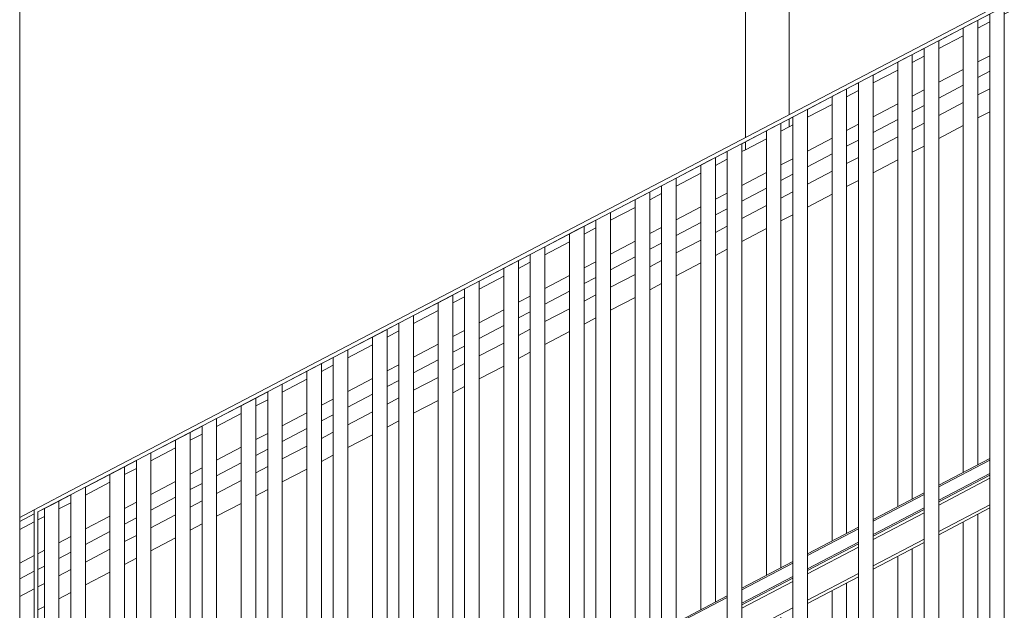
# Model space of a CAD drawing. Header units: millimetres. Extents: x -65 to 293624, y -1905 to 31061.
# Tile 88 of 256: x 50741 to 52091, y 14594 to 15403. Entities that reach past the tile are written whole.
import ezdxf

# ---------------------------------------------------------------- set-up
doc = ezdxf.new("R2010")
doc.units = ezdxf.units.MM
doc.header["$MEASUREMENT"] = 0
for name, color, linetype in [('1244 Fassaadivarustus.AR', 7, 'Continuous'), ('1245 Klaasfassaadid.AR', 7, 'Continuous'), ('1251 Rõdupiirded.AR', 7, 'Continuous'), ('1253 Terrassipostid.AR', 7, 'Continuous')]:
    doc.layers.add(name, color=color, linetype=linetype)

# ---------------------------------------------------------------- blocks, each defined once
blk = doc.blocks.new('Section Element_14_2', base_point=(-38239, 12361.4))
at = {"layer": '1253 Terrassipostid.AR', "color": 7, "linetype": 'Continuous', "lineweight": 13}
blk.add_line((50740.6, 13293.7), (50740.6, 20922.7), dxfattribs=at)
blk = doc.blocks.new('Section Element_46_2', base_point=(-38239, 12361.4))
at = {"layer": '1244 Fassaadivarustus.AR', "color": 7, "linetype": 'Continuous', "lineweight": 13}
for p, q in [((52070.6, 15353.4), (52054.4, 15345)), ((52034.4, 15334.5), (52000.6, 15316.9)), ((52070.6, 15332), (52054.4, 15323.5)), ((52034.4, 15313.1), (52000.6, 15295.4)), ((51980.6, 15306.4), (51964.4, 15297.9)), ((52070.6, 15308), (52054.4, 15299.6)), ((51944.4, 15287.5), (51910.6, 15269.8)), ((51980.6, 15285), (51964.4, 15276.5)), ((52034.4, 15289.1), (52000.6, 15271.4)), ((52070.6, 15276.6), (52054.4, 15268.1)), ((51890.6, 15259.4), (51874.4, 15250.9)), ((51944.4, 15266), (51910.6, 15248.4)), ((51980.6, 15261), (51964.4, 15252.5)), ((52034.4, 15257.6), (52000.6, 15240)), ((51944.4, 15242.1), (51910.6, 15224.4)), ((51854.4, 15240.4), (51820.6, 15222.8)), ((51890.6, 15237.9), (51874.4, 15229.4)), ((51980.6, 15229.5), (51964.4, 15221.1)), ((51854.4, 15219), (51820.6, 15201.3)), ((51800.6, 15212.3), (51784.4, 15203.8)), ((51890.6, 15213.9), (51874.4, 15205.5)), ((51944.4, 15210.6), (51910.6, 15192.9)), ((51764.4, 15193.4), (51730.6, 15175.7)), ((51800.6, 15190.9), (51784.4, 15182.4)), ((51854.4, 15195), (51820.6, 15177.3)), ((51890.6, 15182.5), (51874.4, 15174)), ((51710.6, 15165.3), (51694.4, 15156.8)), ((51764.4, 15171.9), (51730.6, 15154.3)), ((51800.6, 15166.9), (51784.4, 15158.4)), ((51854.4, 15163.6), (51820.6, 15145.9)), ((51764.4, 15148), (51730.6, 15130.3)), ((51674.4, 15146.3), (51640.6, 15128.7)), ((51710.6, 15143.8), (51694.4, 15135.4)), ((51800.6, 15135.4), (51784.4, 15127)), ((51674.4, 15124.9), (51640.6, 15107.2)), ((51620.6, 15118.2), (51604.4, 15109.8)), ((51710.6, 15119.8), (51694.4, 15111.4)), ((51764.4, 15116.5), (51730.6, 15098.8)), ((51584.4, 15099.3), (51550.6, 15081.6)), ((51620.6, 15096.8), (51604.4, 15088.3)), ((51674.4, 15100.9), (51640.6, 15083.2)), ((51710.6, 15088.4), (51694.4, 15079.9)), ((51530.6, 15071.2), (51514.4, 15062.7)), ((51584.4, 15077.9), (51550.6, 15060.2)), ((51620.6, 15072.8), (51604.4, 15064.3)), ((51674.4, 15069.5), (51640.6, 15051.8)), ((51584.4, 15053.9), (51550.6, 15036.2)), ((51494.4, 15052.3), (51460.6, 15034.6)), ((51530.6, 15049.7), (51514.4, 15041.3)), ((51620.6, 15041.3), (51604.4, 15032.9)), ((51494.4, 15030.8), (51460.6, 15013.1)), ((51530.6, 15025.7), (51514.4, 15017.3)), ((51440.6, 15024.1), (51424.4, 15015.7)), ((51584.4, 15022.4), (51550.6, 15004.8)), ((51404.4, 15005.2), (51370.6, 14987.5)), ((51440.6, 15002.7), (51424.4, 14994.2)), ((51494.4, 15006.8), (51460.6, 14989.2)), ((51530.6, 14994.3), (51514.4, 14985.8)), ((51350.6, 14977.1), (51334.4, 14968.6)), ((51404.4, 14983.8), (51370.6, 14966.1)), ((51440.6, 14978.7), (51424.4, 14970.2)), ((51494.4, 14975.4), (51460.6, 14957.7)), ((51314.4, 14958.2), (51280.6, 14940.5)), ((51404.4, 14959.8), (51370.6, 14942.1)), ((51350.6, 14955.6), (51334.4, 14947.2)), ((51440.6, 14947.3), (51424.4, 14938.8)), ((51314.4, 14936.7), (51280.6, 14919.1)), ((51350.6, 14931.7), (51334.4, 14923.2)), ((51260.6, 14930), (51244.4, 14921.6)), ((51404.4, 14928.3), (51370.6, 14910.7)), ((51224.4, 14911.1), (51190.6, 14893.4)), ((51260.6, 14908.6), (51244.4, 14900.1)), ((51314.4, 14912.7), (51280.6, 14895.1)), ((51350.6, 14900.2), (51334.4, 14891.7)), ((51170.6, 14883), (51154.4, 14874.5)), ((51224.4, 14889.7), (51190.6, 14872)), ((51260.6, 14884.6), (51244.4, 14876.1)), ((51314.4, 14881.3), (51280.6, 14863.6)), ((51134.4, 14864.1), (51100.6, 14846.4)), ((51224.4, 14865.7), (51190.6, 14848)), ((51170.6, 14861.6), (51154.4, 14853.1)), ((51260.6, 14853.2), (51244.4, 14844.7)), ((51134.4, 14842.6), (51100.6, 14825)), ((51170.6, 14837.6), (51154.4, 14829.1)), ((51080.6, 14835.9), (51064.4, 14827.5)), ((51224.4, 14834.2), (51190.6, 14816.6)), ((51044.4, 14817), (51010.6, 14799.4)), ((51080.6, 14814.5), (51064.4, 14806)), ((51134.4, 14818.6), (51100.6, 14801)), ((51170.6, 14806.1), (51154.4, 14797.6)), ((50990.6, 14788.9), (50974.4, 14780.4)), ((51044.4, 14795.6), (51010.6, 14777.9)), ((51080.6, 14790.5), (51064.4, 14782.1)), ((51134.4, 14787.2), (51100.6, 14769.5)), ((50954.4, 14770), (50920.6, 14752.3)), ((51044.4, 14771.6), (51010.6, 14753.9)), ((50990.6, 14767.5), (50974.4, 14759)), ((51080.6, 14759.1), (51064.4, 14750.6)), ((50954.4, 14748.5), (50920.6, 14730.9)), ((50990.6, 14743.5), (50974.4, 14735)), ((50900.6, 14741.9), (50884.4, 14733.4)), ((51044.4, 14740.1), (51010.6, 14722.5)), ((50864.4, 14722.9), (50830.6, 14705.3)), ((50900.6, 14720.4), (50884.4, 14711.9)), ((50954.4, 14724.6), (50920.6, 14706.9)), ((50990.6, 14712), (50974.4, 14703.6)), ((50810.6, 14694.8), (50794.4, 14686.3)), ((50864.4, 14701.5), (50830.6, 14683.8)), ((50900.6, 14696.4), (50884.4, 14688)), ((50954.4, 14693.1), (50920.6, 14675.4)), ((50774.4, 14675.9), (50765.6, 14671.3)), ((50864.4, 14677.5), (50830.6, 14659.8)), ((50760.6, 14668.7), (50740.6, 14658.2)), ((50810.6, 14673.4), (50794.4, 14664.9)), ((50900.6, 14665), (50884.4, 14656.5)), ((50774.4, 14654.4), (50765.6, 14649.8)), ((50810.6, 14649.4), (50794.4, 14640.9)), ((50760.6, 14647.2), (50740.6, 14636.8)), ((50864.4, 14646.1), (50830.6, 14628.4)), ((50760.6, 14623.2), (50740.6, 14612.8)), ((50774.4, 14630.5), (50765.6, 14625.9)), ((50810.6, 14617.9), (50794.4, 14609.5)), ((50774.4, 14599), (50765.6, 14594.4))]:
    blk.add_line(p, q, dxfattribs=at)
blk = doc.blocks.new('Section Element_70_2', base_point=(-38239, 12361.4))
at = {"layer": '1245 Klaasfassaadid.AR', "color": 7, "linetype": 'Continuous', "lineweight": 13}
for p, q in [((51735.6, 15224.6), (51730.6, 15222)), ((51710.6, 15211.5), (51694.4, 15203.1)), ((51674.4, 15192.6), (51640.6, 15174.9)), ((51620.6, 15164.5), (51604.4, 15156)), ((51584.4, 15145.6), (51550.6, 15127.9)), ((51530.6, 15117.4), (51514.4, 15109)), ((51494.4, 15098.5), (51460.6, 15080.8)), ((51440.6, 15070.4), (51424.4, 15061.9)), ((51404.4, 15051.5), (51370.6, 15033.8)), ((51350.6, 15023.3), (51334.4, 15014.9)), ((51314.4, 15004.4), (51280.6, 14986.8)), ((51260.6, 14976.3), (51244.4, 14967.8)), ((51224.4, 14957.4), (51190.6, 14939.7)), ((51170.6, 14929.3), (51154.4, 14920.8)), ((51134.4, 14910.3), (51100.6, 14892.7)), ((51080.6, 14882.2), (51064.4, 14873.7)), ((51044.4, 14863.3), (51010.6, 14845.6)), ((50990.6, 14835.2), (50974.4, 14826.7)), ((50954.4, 14816.2), (50920.6, 14798.6)), ((50900.6, 14788.1), (50884.4, 14779.7)), ((50864.4, 14769.2), (50830.6, 14751.5)), ((50810.6, 14741.1), (50794.4, 14732.6)), ((50774.4, 14722.2), (50765.6, 14717.6)), ((50760.6, 14714.9), (50740.6, 14704.5))]:
    blk.add_line(p, q, dxfattribs=at)
blk = doc.blocks.new('Section Element_71_2', base_point=(-38239, 12361.4))
at = {"layer": '1245 Klaasfassaadid.AR', "color": 7, "linetype": 'Continuous', "lineweight": 13}
for p, q in [((52790.6, 15776.1), (52774.4, 15767.6)), ((52754.4, 15757.2), (52720.6, 15739.5)), ((52700.6, 15729), (52684.4, 15720.6)), ((52664.4, 15710.1), (52630.6, 15692.4)), ((52610.6, 15682), (52594.4, 15673.5)), ((52574.4, 15663.1), (52540.6, 15645.4)), ((52520.6, 15634.9), (52504.4, 15626.5)), ((52484.4, 15616), (52450.6, 15598.3)), ((52430.6, 15587.9), (52414.4, 15579.4)), ((52394.4, 15569), (52360.6, 15551.3)), ((52340.6, 15540.8), (52324.4, 15532.4)), ((52304.4, 15521.9), (52270.6, 15504.3)), ((52250.6, 15493.8), (52234.4, 15485.3)), ((52214.4, 15474.9), (52180.6, 15457.2)), ((52160.6, 15446.8), (52144.4, 15438.3)), ((52124.4, 15427.8), (52090.6, 15410.2)), ((52070.6, 15399.7), (52054.4, 15391.2)), ((52034.4, 15380.8), (52000.6, 15363.1)), ((51980.6, 15352.7), (51964.4, 15344.2)), ((51944.4, 15333.7), (51910.6, 15316.1)), ((51890.6, 15305.6), (51874.4, 15297.2)), ((51854.4, 15286.7), (51820.6, 15269)), ((51800.6, 15258.6), (51795.6, 15256))]:
    blk.add_line(p, q, dxfattribs=at)
blk = doc.blocks.new('Section Element_334_2', base_point=(-38239, 12361.4))
at = {"layer": '1245 Klaasfassaadid.AR', "color": 7, "linetype": 'Continuous', "lineweight": 13}
for p, q in [((51795.6, 15272.3), (51795.6, 18777.1)), ((51735.6, 15241), (51735.6, 18746)), ((51795.6, 15256), (51784.4, 15250.1)), ((51795.6, 15256), (51795.6, 15266.7)), ((51764.4, 15239.7), (51735.6, 15224.6)), ((51735.6, 15224.6), (51735.6, 15235.3))]:
    blk.add_line(p, q, dxfattribs=at)
blk = doc.blocks.new('Section Element_593_2', base_point=(-38239, 12361.4))
at = {"layer": '1251 Rõdupiirded.AR', "color": 7, "linetype": 'Continuous', "lineweight": 13}
for p, q in [((52090.6, 13999.2), (52090.6, 15420.9)), ((52070.6, 13988.7), (52070.6, 15410.4))]:
    blk.add_line(p, q, dxfattribs=at)
blk = doc.blocks.new('Section Element_594_2', base_point=(-38239, 12361.4))
at = {"layer": '1251 Rõdupiirded.AR', "color": 7, "linetype": 'Continuous', "lineweight": 13}
for p, q in [((51980.6, 13941.7), (51980.6, 15363.4)), ((52000.6, 13952.2), (52000.6, 15373.8))]:
    blk.add_line(p, q, dxfattribs=at)
blk = doc.blocks.new('Section Element_595_2', base_point=(-38239, 12361.4))
at = {"layer": '1251 Rõdupiirded.AR', "color": 7, "linetype": 'Continuous', "lineweight": 13}
for p, q in [((51910.6, 13905.1), (51910.6, 15326.8)), ((51890.6, 13894.7), (51890.6, 15316.4))]:
    blk.add_line(p, q, dxfattribs=at)
blk = doc.blocks.new('Section Element_596_2', base_point=(-38239, 12361.4))
at = {"layer": '1251 Rõdupiirded.AR', "color": 7, "linetype": 'Continuous', "lineweight": 13}
for p, q in [((51800.6, 13847.6), (51800.6, 15269.3)), ((51820.6, 13858.1), (51820.6, 15279.8))]:
    blk.add_line(p, q, dxfattribs=at)
blk = doc.blocks.new('Section Element_597_2', base_point=(-38239, 12361.4))
at = {"layer": '1251 Rõdupiirded.AR', "color": 7, "linetype": 'Continuous', "lineweight": 13}
for p, q in [((50760.6, 13364.2), (50760.6, 14731.5)), ((50765.6, 13364.2), (50765.6, 14728.4))]:
    blk.add_line(p, q, dxfattribs=at)
blk = doc.blocks.new('Section Element_634_2', base_point=(-38239, 12361.4))
at = {"layer": '1251 Rõdupiirded.AR', "color": 7, "linetype": 'Continuous', "lineweight": 13}
for p, q in [((51494.4, 14500.4), (51494.4, 15109.3)), ((51514.4, 14510.9), (51514.4, 15119.7)), ((51494.4, 14274.8), (51494.4, 14432.7)), ((51514.4, 14285.2), (51514.4, 14443.2)), ((51514.4, 13698.1), (51514.4, 14217.5)), ((51494.4, 13687.6), (51494.4, 14207.1))]:
    blk.add_line(p, q, dxfattribs=at)
blk = doc.blocks.new('Section Element_635_2', base_point=(-38239, 12361.4))
at = {"layer": '1251 Rõdupiirded.AR', "color": 7, "linetype": 'Continuous', "lineweight": 13}
for p, q in [((51424.4, 14463.9), (51424.4, 15072.7)), ((51404.4, 14453.4), (51404.4, 15062.2)), ((51424.4, 14238.2), (51424.4, 14396.2)), ((51404.4, 14227.7), (51404.4, 14385.7)), ((51424.4, 13651), (51424.4, 14170.5)), ((51404.4, 13640.6), (51404.4, 14160))]:
    blk.add_line(p, q, dxfattribs=at)
blk = doc.blocks.new('Section Element_636_2', base_point=(-38239, 12361.4))
at = {"layer": '1251 Rõdupiirded.AR', "color": 7, "linetype": 'Continuous', "lineweight": 13}
for p, q in [((51244.4, 14369.8), (51244.4, 14978.6)), ((51224.4, 14359.3), (51224.4, 14968.2)), ((51244.4, 14144.1), (51244.4, 14302.1)), ((51224.4, 14133.7), (51224.4, 14291.6)), ((51244.4, 13557), (51244.4, 14076.4)), ((51224.4, 13546.5), (51224.4, 14066))]:
    blk.add_line(p, q, dxfattribs=at)
blk = doc.blocks.new('Section Element_637_2', base_point=(-38239, 12361.4))
at = {"layer": '1251 Rõdupiirded.AR', "color": 7, "linetype": 'Continuous', "lineweight": 13}
for p, q in [((51154.4, 14322.8), (51154.4, 14931.6)), ((51134.4, 14312.3), (51134.4, 14921.1)), ((51134.4, 14086.6), (51134.4, 14244.6)), ((51154.4, 14097.1), (51154.4, 14255.1)), ((51154.4, 13509.9), (51154.4, 14029.4)), ((51134.4, 13499.5), (51134.4, 14018.9))]:
    blk.add_line(p, q, dxfattribs=at)
blk = doc.blocks.new('Section Element_638_2', base_point=(-38239, 12361.4))
at = {"layer": '1251 Rõdupiirded.AR', "color": 7, "linetype": 'Continuous', "lineweight": 13}
for p, q in [((51064.4, 14275.7), (51064.4, 14884.6)), ((51044.4, 14265.3), (51044.4, 14874.1)), ((51064.4, 14050.1), (51064.4, 14208)), ((51044.4, 14039.6), (51044.4, 14197.6)), ((51064.4, 13462.9), (51064.4, 13982.4)), ((51044.4, 13452.5), (51044.4, 13971.9))]:
    blk.add_line(p, q, dxfattribs=at)
blk = doc.blocks.new('Section Element_671_2', base_point=(-38239, 12361.4))
at = {"layer": '1251 Rõdupiirded.AR', "color": 7, "linetype": 'Continuous', "lineweight": 13}
for p, q in [((52034.4, 14782.6), (52034.4, 15391.5)), ((52054.4, 14793.1), (52054.4, 15401.9)), ((52054.4, 14567.4), (52054.4, 14725.4)), ((52034.4, 14557), (52034.4, 14714.9)), ((52054.4, 13980.3), (52054.4, 14499.7)), ((52034.4, 13969.8), (52034.4, 14489.3))]:
    blk.add_line(p, q, dxfattribs=at)
blk = doc.blocks.new('Section Element_672_2', base_point=(-38239, 12361.4))
at = {"layer": '1251 Rõdupiirded.AR', "color": 7, "linetype": 'Continuous', "lineweight": 13}
for p, q in [((51964.4, 14746.1), (51964.4, 15354.9)), ((51944.4, 14735.6), (51944.4, 15344.4)), ((51964.4, 14520.4), (51964.4, 14678.4)), ((51944.4, 14509.9), (51944.4, 14667.9)), ((51964.4, 13933.2), (51964.4, 14452.7)), ((51944.4, 13922.8), (51944.4, 14442.2))]:
    blk.add_line(p, q, dxfattribs=at)
blk = doc.blocks.new('Section Element_673_2', base_point=(-38239, 12361.4))
at = {"layer": '1251 Rõdupiirded.AR', "color": 7, "linetype": 'Continuous', "lineweight": 13}
for p, q in [((51784.4, 14652), (51784.4, 15260.8)), ((51764.4, 14641.5), (51764.4, 15250.4)), ((51784.4, 14426.3), (51784.4, 14584.3)), ((51764.4, 14415.9), (51764.4, 14573.8)), ((51784.4, 13839.2), (51784.4, 14358.6)), ((51764.4, 13828.7), (51764.4, 14348.2))]:
    blk.add_line(p, q, dxfattribs=at)
blk = doc.blocks.new('Section Element_674_2', base_point=(-38239, 12361.4))
at = {"layer": '1251 Rõdupiirded.AR', "color": 7, "linetype": 'Continuous', "lineweight": 13}
for p, q in [((51674.4, 14594.5), (51674.4, 15203.3)), ((51694.4, 14605), (51694.4, 15213.8)), ((51674.4, 14368.8), (51674.4, 14526.8)), ((51694.4, 14379.3), (51694.4, 14537.3)), ((51694.4, 13792.1), (51694.4, 14311.6)), ((51674.4, 13781.7), (51674.4, 14301.1))]:
    blk.add_line(p, q, dxfattribs=at)
blk = doc.blocks.new('Section Element_675_2', base_point=(-38239, 12361.4))
at = {"layer": '1251 Rõdupiirded.AR', "color": 7, "linetype": 'Continuous', "lineweight": 13}
for p, q in [((51604.4, 14557.9), (51604.4, 15166.8)), ((51584.4, 14547.5), (51584.4, 15156.3)), ((51604.4, 14332.3), (51604.4, 14490.2)), ((51584.4, 14321.8), (51584.4, 14479.8)), ((51604.4, 13745.1), (51604.4, 14264.6)), ((51584.4, 13734.7), (51584.4, 14254.1))]:
    blk.add_line(p, q, dxfattribs=at)
blk = doc.blocks.new('Section Element_676_2', base_point=(-38239, 12361.4))
at = {"layer": '1251 Rõdupiirded.AR', "color": 7, "linetype": 'Continuous', "lineweight": 13}
for p, q in [((51334.4, 14416.8), (51334.4, 15025.7)), ((51314.4, 14406.4), (51314.4, 15015.2)), ((51314.4, 14180.7), (51314.4, 14338.7)), ((51334.4, 14191.2), (51334.4, 14349.1)), ((51334.4, 13604), (51334.4, 14123.5)), ((51314.4, 13593.6), (51314.4, 14113))]:
    blk.add_line(p, q, dxfattribs=at)
blk = doc.blocks.new('Section Element_677_2', base_point=(-38239, 12361.4))
at = {"layer": '1251 Rõdupiirded.AR', "color": 7, "linetype": 'Continuous', "lineweight": 13}
for p, q in [((50884.4, 14181.7), (50884.4, 14790.5)), ((50864.4, 14171.2), (50864.4, 14780)), ((50884.4, 13956), (50884.4, 14114)), ((50864.4, 13945.5), (50864.4, 14103.5)), ((50884.4, 13368.8), (50884.4, 13888.3)), ((50864.4, 13358.4), (50864.4, 13877.8))]:
    blk.add_line(p, q, dxfattribs=at)
blk = doc.blocks.new('Section Element_678_2', base_point=(-38239, 12361.4))
at = {"layer": '1251 Rõdupiirded.AR', "color": 7, "linetype": 'Continuous', "lineweight": 13}
for p, q in [((50794.4, 14134.6), (50794.4, 14743.5)), ((50774.4, 14124.2), (50774.4, 14733)), ((50774.4, 13898.5), (50774.4, 14056.5)), ((50794.4, 13909), (50794.4, 14066.9)), ((50794.4, 13321.8), (50794.4, 13841.3)), ((50774.4, 13311.4), (50774.4, 13830.8))]:
    blk.add_line(p, q, dxfattribs=at)
blk = doc.blocks.new('Section Element_859_2', base_point=(-38239, 12361.4))
at = {"layer": '1251 Rõdupiirded.AR', "color": 7, "linetype": 'Continuous', "lineweight": 13}
for p, q in [((52090.6, 15420.8), (52135.6, 15444.3)), ((52045.6, 15397.3), (52070.6, 15410.4))]:
    blk.add_line(p, q, dxfattribs=at)
blk = doc.blocks.new('Section Element_860_2', base_point=(-38239, 12361.4))
at = {"layer": '1251 Rõdupiirded.AR', "color": 7, "linetype": 'Continuous', "lineweight": 13}
for p, q in [((52000.6, 15373.8), (52045.6, 15397.3)), ((51955.6, 15350.3), (51980.6, 15363.4))]:
    blk.add_line(p, q, dxfattribs=at)
blk = doc.blocks.new('Section Element_861_2', base_point=(-38239, 12361.4))
at = {"layer": '1251 Rõdupiirded.AR', "color": 7, "linetype": 'Continuous', "lineweight": 13}
for p, q in [((51910.6, 15326.8), (51955.6, 15350.3)), ((51865.6, 15303.2), (51890.6, 15316.3))]:
    blk.add_line(p, q, dxfattribs=at)
blk = doc.blocks.new('Section Element_862_2', base_point=(-38239, 12361.4))
at = {"layer": '1251 Rõdupiirded.AR', "color": 7, "linetype": 'Continuous', "lineweight": 13}
for p, q in [((51854.4, 14688.6), (51854.4, 15297.4)), ((51874.4, 14699), (51874.4, 15307.9)), ((51854.4, 14462.9), (51854.4, 14620.9)), ((51874.4, 14473.4), (51874.4, 14631.3)), ((51874.4, 13886.2), (51874.4, 14405.7)), ((51854.4, 13875.8), (51854.4, 14395.2))]:
    blk.add_line(p, q, dxfattribs=at)
blk = doc.blocks.new('Section Element_863_2', base_point=(-38239, 12361.4))
at = {"layer": '1251 Rõdupiirded.AR', "color": 7, "linetype": 'Continuous', "lineweight": 13}
for p, q in [((51820.6, 15279.7), (51865.6, 15303.2)), ((51775.6, 15256.2), (51800.6, 15269.3))]:
    blk.add_line(p, q, dxfattribs=at)
blk = doc.blocks.new('Section Element_864_2', base_point=(-38239, 12361.4))
at = {"layer": '1251 Rõdupiirded.AR', "color": 7, "linetype": 'Continuous', "lineweight": 13}
for p, q in [((51730.6, 15232.7), (51775.6, 15256.2)), ((51685.6, 15209.2), (51710.6, 15222.3))]:
    blk.add_line(p, q, dxfattribs=at)
blk = doc.blocks.new('Section Element_865_2', base_point=(-38239, 12361.4))
at = {"layer": '1251 Rõdupiirded.AR', "color": 7, "linetype": 'Continuous', "lineweight": 13}
for p, q in [((51640.6, 15185.7), (51685.6, 15209.2)), ((51595.6, 15162.1), (51620.6, 15175.2))]:
    blk.add_line(p, q, dxfattribs=at)
blk = doc.blocks.new('Section Element_866_2', base_point=(-38239, 12361.4))
at = {"layer": '1251 Rõdupiirded.AR', "color": 7, "linetype": 'Continuous', "lineweight": 13}
for p, q in [((51550.6, 15138.6), (51595.6, 15162.1)), ((51505.6, 15115.1), (51530.6, 15128.2))]:
    blk.add_line(p, q, dxfattribs=at)
blk = doc.blocks.new('Section Element_867_2', base_point=(-38239, 12361.4))
at = {"layer": '1251 Rõdupiirded.AR', "color": 7, "linetype": 'Continuous', "lineweight": 13}
for p, q in [((51460.6, 15091.6), (51505.6, 15115.1)), ((51415.6, 15068.1), (51440.6, 15081.2))]:
    blk.add_line(p, q, dxfattribs=at)
blk = doc.blocks.new('Section Element_868_2', base_point=(-38239, 12361.4))
at = {"layer": '1251 Rõdupiirded.AR', "color": 7, "linetype": 'Continuous', "lineweight": 13}
for p, q in [((51370.6, 15044.6), (51415.6, 15068.1)), ((51325.6, 15021), (51350.6, 15034.1))]:
    blk.add_line(p, q, dxfattribs=at)
blk = doc.blocks.new('Section Element_869_2', base_point=(-38239, 12361.4))
at = {"layer": '1251 Rõdupiirded.AR', "color": 7, "linetype": 'Continuous', "lineweight": 13}
for p, q in [((51280.6, 14997.5), (51325.6, 15021)), ((51235.6, 14974), (51260.6, 14987.1))]:
    blk.add_line(p, q, dxfattribs=at)
blk = doc.blocks.new('Section Element_870_2', base_point=(-38239, 12361.4))
at = {"layer": '1251 Rõdupiirded.AR', "color": 7, "linetype": 'Continuous', "lineweight": 13}
for p, q in [((51190.6, 14950.5), (51235.6, 14974)), ((51145.6, 14927), (51170.6, 14940.1))]:
    blk.add_line(p, q, dxfattribs=at)
blk = doc.blocks.new('Section Element_871_2', base_point=(-38239, 12361.4))
at = {"layer": '1251 Rõdupiirded.AR', "color": 7, "linetype": 'Continuous', "lineweight": 13}
for p, q in [((51100.6, 14903.5), (51145.6, 14927)), ((51055.6, 14879.9), (51080.6, 14893))]:
    blk.add_line(p, q, dxfattribs=at)
blk = doc.blocks.new('Section Element_872_2', base_point=(-38239, 12361.4))
at = {"layer": '1251 Rõdupiirded.AR', "color": 7, "linetype": 'Continuous', "lineweight": 13}
for p, q in [((51010.6, 14856.4), (51055.6, 14879.9)), ((50965.6, 14832.9), (50990.6, 14846))]:
    blk.add_line(p, q, dxfattribs=at)
blk = doc.blocks.new('Section Element_873_2', base_point=(-38239, 12361.4))
at = {"layer": '1251 Rõdupiirded.AR', "color": 7, "linetype": 'Continuous', "lineweight": 13}
for p, q in [((50974.4, 14228.7), (50974.4, 14837.5)), ((50954.4, 14218.2), (50954.4, 14827.1)), ((50954.4, 13992.6), (50954.4, 14150.5)), ((50974.4, 14003), (50974.4, 14161)), ((50974.4, 13415.9), (50974.4, 13935.3)), ((50954.4, 13405.4), (50954.4, 13924.9))]:
    blk.add_line(p, q, dxfattribs=at)
blk = doc.blocks.new('Section Element_874_2', base_point=(-38239, 12361.4))
at = {"layer": '1251 Rõdupiirded.AR', "color": 7, "linetype": 'Continuous', "lineweight": 13}
for p, q in [((50920.6, 14809.4), (50965.6, 14832.9)), ((50875.6, 14785.9), (50900.6, 14799))]:
    blk.add_line(p, q, dxfattribs=at)
blk = doc.blocks.new('Section Element_875_2', base_point=(-38239, 12361.4))
at = {"layer": '1251 Rõdupiirded.AR', "color": 7, "linetype": 'Continuous', "lineweight": 13}
for p, q in [((50830.6, 14762.4), (50875.6, 14785.9)), ((50785.6, 14738.8), (50810.6, 14751.9))]:
    blk.add_line(p, q, dxfattribs=at)
blk = doc.blocks.new('Section Element_876_2', base_point=(-38239, 12361.4))
at = {"layer": '1251 Rõdupiirded.AR', "color": 7, "linetype": 'Continuous', "lineweight": 13}
for p, q in [((50740.6, 14721), (50760.6, 14731.4)), ((50765.6, 14728.4), (50785.6, 14738.8)), ((50740.6, 14715.3), (50760.6, 14725.8))]:
    blk.add_line(p, q, dxfattribs=at)
blk = doc.blocks.new('Section Element_886_2', base_point=(-38239, 12361.4))
at = {"layer": '1251 Rõdupiirded.AR', "color": 7, "linetype": 'Continuous', "lineweight": 13}
for p, q in [((51989.4, 15373.6), (52079.4, 15420.7)), ((51991.8, 15369.2), (52081.8, 15416.2))]:
    blk.add_line(p, q, dxfattribs=at)
blk = doc.blocks.new('Section Element_887_2', base_point=(-38239, 12361.4))
at = {"layer": '1251 Rõdupiirded.AR', "color": 7, "linetype": 'Continuous', "lineweight": 13}
for p, q in [((51899.4, 15326.6), (51989.4, 15373.6)), ((51901.8, 15322.2), (51991.8, 15369.2))]:
    blk.add_line(p, q, dxfattribs=at)
blk = doc.blocks.new('Section Element_888_2', base_point=(-38239, 12361.4))
at = {"layer": '1251 Rõdupiirded.AR', "color": 7, "linetype": 'Continuous', "lineweight": 13}
for p, q in [((51809.4, 15279.6), (51899.4, 15326.6)), ((51811.8, 15275.2), (51901.8, 15322.2))]:
    blk.add_line(p, q, dxfattribs=at)
blk = doc.blocks.new('Section Element_889_2', base_point=(-38239, 12361.4))
at = {"layer": '1251 Rõdupiirded.AR', "color": 7, "linetype": 'Continuous', "lineweight": 13}
for p, q in [((51719.4, 15232.5), (51809.4, 15279.6)), ((51721.8, 15228.1), (51811.8, 15275.2))]:
    blk.add_line(p, q, dxfattribs=at)
blk = doc.blocks.new('Section Element_890_2', base_point=(-38239, 12361.4))
at = {"layer": '1251 Rõdupiirded.AR', "color": 7, "linetype": 'Continuous', "lineweight": 13}
for p, q in [((51730.6, 13811.1), (51730.6, 15232.7)), ((51710.6, 13800.6), (51710.6, 15222.3))]:
    blk.add_line(p, q, dxfattribs=at)
blk = doc.blocks.new('Section Element_891_2', base_point=(-38239, 12361.4))
at = {"layer": '1251 Rõdupiirded.AR', "color": 7, "linetype": 'Continuous', "lineweight": 13}
for p, q in [((51629.4, 15185.5), (51719.4, 15232.5)), ((51631.8, 15181.1), (51721.8, 15228.1))]:
    blk.add_line(p, q, dxfattribs=at)
blk = doc.blocks.new('Section Element_892_2', base_point=(-38239, 12361.4))
at = {"layer": '1251 Rõdupiirded.AR', "color": 7, "linetype": 'Continuous', "lineweight": 13}
for p, q in [((51620.6, 13753.6), (51620.6, 15175.3)), ((51640.6, 13764), (51640.6, 15185.7))]:
    blk.add_line(p, q, dxfattribs=at)
blk = doc.blocks.new('Section Element_893_2', base_point=(-38239, 12361.4))
at = {"layer": '1251 Rõdupiirded.AR', "color": 7, "linetype": 'Continuous', "lineweight": 13}
for p, q in [((51539.4, 15138.5), (51629.4, 15185.5)), ((51541.8, 15134.1), (51631.8, 15181.1))]:
    blk.add_line(p, q, dxfattribs=at)
blk = doc.blocks.new('Section Element_894_2', base_point=(-38239, 12361.4))
at = {"layer": '1251 Rõdupiirded.AR', "color": 7, "linetype": 'Continuous', "lineweight": 13}
for p, q in [((51550.6, 13717), (51550.6, 15138.7)), ((51530.6, 13706.5), (51530.6, 15128.2))]:
    blk.add_line(p, q, dxfattribs=at)
blk = doc.blocks.new('Section Element_895_2', base_point=(-38239, 12361.4))
at = {"layer": '1251 Rõdupiirded.AR', "color": 7, "linetype": 'Continuous', "lineweight": 13}
for p, q in [((51449.4, 15091.4), (51539.4, 15138.5)), ((51451.8, 15087), (51541.8, 15134.1))]:
    blk.add_line(p, q, dxfattribs=at)
blk = doc.blocks.new('Section Element_896_2', base_point=(-38239, 12361.4))
at = {"layer": '1251 Rõdupiirded.AR', "color": 7, "linetype": 'Continuous', "lineweight": 13}
for p, q in [((51440.6, 13659.5), (51440.6, 15081.2)), ((51460.6, 13670), (51460.6, 15091.6))]:
    blk.add_line(p, q, dxfattribs=at)
blk = doc.blocks.new('Section Element_897_2', base_point=(-38239, 12361.4))
at = {"layer": '1251 Rõdupiirded.AR', "color": 7, "linetype": 'Continuous', "lineweight": 13}
for p, q in [((51359.4, 15044.4), (51449.4, 15091.4)), ((51361.8, 15040), (51451.8, 15087))]:
    blk.add_line(p, q, dxfattribs=at)
blk = doc.blocks.new('Section Element_898_2', base_point=(-38239, 12361.4))
at = {"layer": '1251 Rõdupiirded.AR', "color": 7, "linetype": 'Continuous', "lineweight": 13}
for p, q in [((51370.6, 13622.9), (51370.6, 15044.6)), ((51350.6, 13612.5), (51350.6, 15034.2))]:
    blk.add_line(p, q, dxfattribs=at)
blk = doc.blocks.new('Section Element_899_2', base_point=(-38239, 12361.4))
at = {"layer": '1251 Rõdupiirded.AR', "color": 7, "linetype": 'Continuous', "lineweight": 13}
for p, q in [((51269.4, 14997.4), (51359.4, 15044.4)), ((51271.8, 14993), (51361.8, 15040))]:
    blk.add_line(p, q, dxfattribs=at)
blk = doc.blocks.new('Section Element_900_2', base_point=(-38239, 12361.4))
at = {"layer": '1251 Rõdupiirded.AR', "color": 7, "linetype": 'Continuous', "lineweight": 13}
for p, q in [((51260.6, 13565.4), (51260.6, 14987.1)), ((51280.6, 13575.9), (51280.6, 14997.6))]:
    blk.add_line(p, q, dxfattribs=at)
blk = doc.blocks.new('Section Element_901_2', base_point=(-38239, 12361.4))
at = {"layer": '1251 Rõdupiirded.AR', "color": 7, "linetype": 'Continuous', "lineweight": 13}
for p, q in [((51179.4, 14950.3), (51269.4, 14997.4)), ((51181.8, 14945.9), (51271.8, 14993))]:
    blk.add_line(p, q, dxfattribs=at)
blk = doc.blocks.new('Section Element_902_2', base_point=(-38239, 12361.4))
at = {"layer": '1251 Rõdupiirded.AR', "color": 7, "linetype": 'Continuous', "lineweight": 13}
for p, q in [((51190.6, 13528.9), (51190.6, 14950.5)), ((51170.6, 13518.4), (51170.6, 14940.1))]:
    blk.add_line(p, q, dxfattribs=at)
blk = doc.blocks.new('Section Element_903_2', base_point=(-38239, 12361.4))
at = {"layer": '1251 Rõdupiirded.AR', "color": 7, "linetype": 'Continuous', "lineweight": 13}
for p, q in [((51089.4, 14903.3), (51179.4, 14950.3)), ((51091.8, 14898.9), (51181.8, 14945.9))]:
    blk.add_line(p, q, dxfattribs=at)
blk = doc.blocks.new('Section Element_904_2', base_point=(-38239, 12361.4))
at = {"layer": '1251 Rõdupiirded.AR', "color": 7, "linetype": 'Continuous', "lineweight": 13}
for p, q in [((51080.6, 13471.4), (51080.6, 14893.1)), ((51100.6, 13481.8), (51100.6, 14903.5))]:
    blk.add_line(p, q, dxfattribs=at)
blk = doc.blocks.new('Section Element_905_2', base_point=(-38239, 12361.4))
at = {"layer": '1251 Rõdupiirded.AR', "color": 7, "linetype": 'Continuous', "lineweight": 13}
for p, q in [((50999.4, 14856.3), (51089.4, 14903.3)), ((51001.8, 14851.9), (51091.8, 14898.9))]:
    blk.add_line(p, q, dxfattribs=at)
blk = doc.blocks.new('Section Element_906_2', base_point=(-38239, 12361.4))
at = {"layer": '1251 Rõdupiirded.AR', "color": 7, "linetype": 'Continuous', "lineweight": 13}
for p, q in [((51010.6, 13434.8), (51010.6, 14856.5)), ((50990.6, 13424.3), (50990.6, 14846))]:
    blk.add_line(p, q, dxfattribs=at)
blk = doc.blocks.new('Section Element_907_2', base_point=(-38239, 12361.4))
at = {"layer": '1251 Rõdupiirded.AR', "color": 7, "linetype": 'Continuous', "lineweight": 13}
for p, q in [((50909.4, 14809.2), (50999.4, 14856.3)), ((50911.8, 14804.8), (51001.8, 14851.9))]:
    blk.add_line(p, q, dxfattribs=at)
blk = doc.blocks.new('Section Element_908_2', base_point=(-38239, 12361.4))
at = {"layer": '1251 Rõdupiirded.AR', "color": 7, "linetype": 'Continuous', "lineweight": 13}
for p, q in [((50900.6, 13377.3), (50900.6, 14799)), ((50920.6, 13387.8), (50920.6, 14809.4))]:
    blk.add_line(p, q, dxfattribs=at)
blk = doc.blocks.new('Section Element_909_2', base_point=(-38239, 12361.4))
at = {"layer": '1251 Rõdupiirded.AR', "color": 7, "linetype": 'Continuous', "lineweight": 13}
for p, q in [((50819.4, 14762.2), (50909.4, 14809.2)), ((50821.8, 14757.8), (50911.8, 14804.8))]:
    blk.add_line(p, q, dxfattribs=at)
blk = doc.blocks.new('Section Element_910_2', base_point=(-38239, 12361.4))
at = {"layer": '1251 Rõdupiirded.AR', "color": 7, "linetype": 'Continuous', "lineweight": 13}
for p, q in [((50830.6, 13364.2), (50830.6, 14762.4)), ((50810.6, 13364.2), (50810.6, 14752))]:
    blk.add_line(p, q, dxfattribs=at)
blk = doc.blocks.new('Section Element_911_2', base_point=(-38239, 12361.4))
at = {"layer": '1251 Rõdupiirded.AR', "color": 7, "linetype": 'Continuous', "lineweight": 13}
for p, q in [((50760.6, 14731.5), (50819.4, 14762.2)), ((50765.6, 14728.4), (50821.8, 14757.8))]:
    blk.add_line(p, q, dxfattribs=at)
blk = doc.blocks.new('Section Element_941_2', base_point=(-38239, 12361.4))
at = {"layer": '1251 Rõdupiirded.AR', "color": 7, "linetype": 'Continuous', "lineweight": 13}
for p, q in [((52000.6, 14765), (52070.6, 14801.6)), ((52000.6, 14762.7), (52070.6, 14799.3)), ((52000.6, 14744.7), (52070.6, 14781.2)), ((52000.6, 14742.4), (52070.6, 14779)), ((52000.6, 14737.9), (52070.6, 14774.5)), ((51910.6, 14717.9), (51980.6, 14754.5)), ((51910.6, 14715.7), (51980.6, 14752.3)), ((51910.6, 14697.6), (51980.6, 14734.2)), ((51910.6, 14695.4), (51980.6, 14732)), ((52000.6, 14701.8), (52070.6, 14738.4)), ((52000.6, 14697.3), (52070.6, 14733.9)), ((51910.6, 14690.9), (51980.6, 14727.4)), ((51820.6, 14670.9), (51890.6, 14707.5)), ((51820.6, 14668.7), (51890.6, 14705.2)), ((51910.6, 14654.8), (51980.6, 14691.3)), ((51820.6, 14650.6), (51890.6, 14687.2)), ((51820.6, 14648.3), (51890.6, 14684.9)), ((51820.6, 14643.8), (51890.6, 14680.4)), ((51910.6, 14650.2), (51980.6, 14686.8)), ((51730.6, 14623.9), (51800.6, 14660.5)), ((51730.6, 14621.6), (51800.6, 14658.2)), ((51730.6, 14603.6), (51800.6, 14640.1)), ((51730.6, 14601.3), (51800.6, 14637.9)), ((51820.6, 14607.7), (51890.6, 14644.3)), ((51820.6, 14603.2), (51890.6, 14639.8)), ((51730.6, 14596.8), (51800.6, 14633.4)), ((51640.6, 14576.8), (51710.6, 14613.4)), ((51640.6, 14574.6), (51710.6, 14611.2)), ((51730.6, 14560.7), (51800.6, 14597.3))]:
    blk.add_line(p, q, dxfattribs=at)

msp = doc.modelspace()

# ---------------------------------------------------------------- block references
at = {"layer": '1244 Fassaadivarustus.AR', "lineweight": 0}
msp.add_blockref('Section Element_46_2', (-38239, 12361.4), dxfattribs=at)
at = {"layer": '1245 Klaasfassaadid.AR', "lineweight": 0}
for name in ['Section Element_334_2', 'Section Element_71_2', 'Section Element_70_2']:
    msp.add_blockref(name, (-38239, 12361.4), dxfattribs=at)
at = {"layer": '1251 Rõdupiirded.AR', "lineweight": 0}
for name in ['Section Element_941_2', 'Section Element_859_2', 'Section Element_886_2', 'Section Element_593_2', 'Section Element_860_2', 'Section Element_671_2', 'Section Element_887_2', 'Section Element_594_2', 'Section Element_861_2', 'Section Element_672_2', 'Section Element_888_2', 'Section Element_595_2', 'Section Element_863_2', 'Section Element_862_2', 'Section Element_889_2', 'Section Element_596_2', 'Section Element_864_2', 'Section Element_673_2', 'Section Element_891_2', 'Section Element_890_2', 'Section Element_865_2', 'Section Element_674_2', 'Section Element_893_2', 'Section Element_892_2', 'Section Element_866_2', 'Section Element_675_2', 'Section Element_895_2', 'Section Element_894_2', 'Section Element_867_2', 'Section Element_634_2', 'Section Element_897_2', 'Section Element_896_2', 'Section Element_868_2', 'Section Element_635_2', 'Section Element_899_2', 'Section Element_898_2', 'Section Element_676_2', 'Section Element_869_2', 'Section Element_901_2', 'Section Element_900_2', 'Section Element_870_2', 'Section Element_636_2', 'Section Element_903_2', 'Section Element_902_2', 'Section Element_637_2', 'Section Element_871_2', 'Section Element_905_2', 'Section Element_904_2', 'Section Element_872_2', 'Section Element_638_2', 'Section Element_907_2', 'Section Element_906_2', 'Section Element_873_2', 'Section Element_874_2', 'Section Element_909_2', 'Section Element_908_2', 'Section Element_875_2', 'Section Element_677_2', 'Section Element_911_2', 'Section Element_910_2', 'Section Element_678_2', 'Section Element_876_2', 'Section Element_597_2']:
    msp.add_blockref(name, (-38239, 12361.4), dxfattribs=at)
at = {"layer": '1253 Terrassipostid.AR', "lineweight": 0}
msp.add_blockref('Section Element_14_2', (-38239, 12361.4), dxfattribs=at)

doc.saveas('drawing.dxf')
